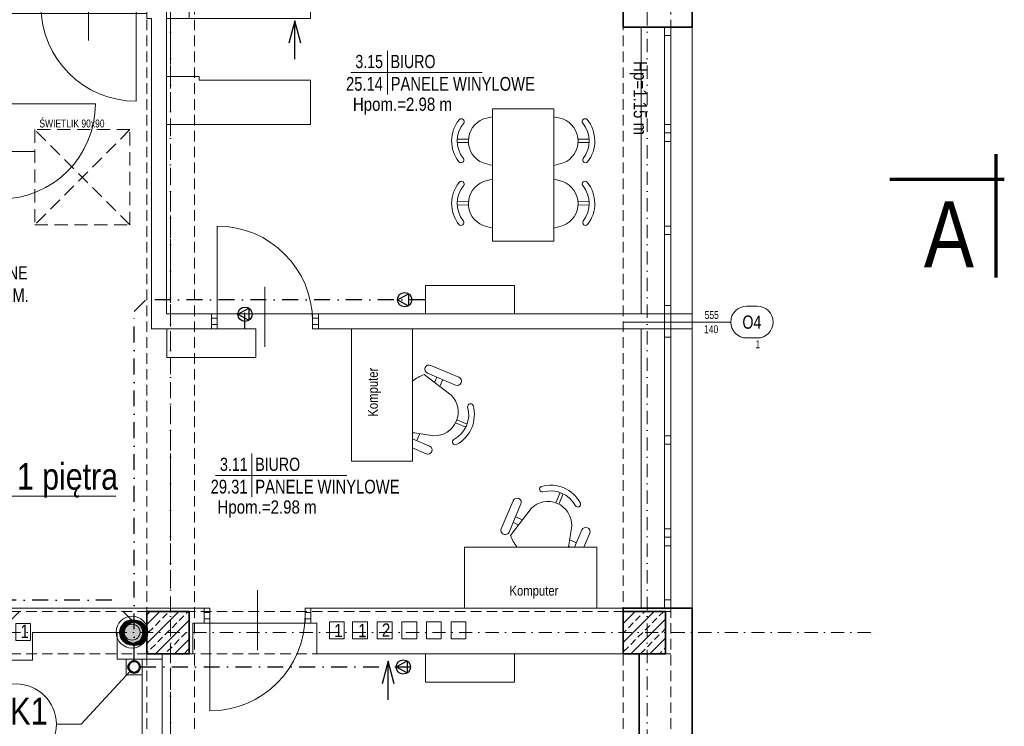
# Model space of a CAD drawing. Header units: millimetres. Extents: x -96593 to 66336, y -23969 to 7139.
# Tile 14 of 256: x -88949 to -88019, y -17644 to -16977. Entities that reach past the tile are written whole.
import ezdxf
from ezdxf.enums import TextEntityAlignment as Align

# ---------------------------------------------------------------- set-up
doc = ezdxf.new("R2010")
doc.units = ezdxf.units.MM
for name, pattern in [('DASHDOT', [1, 0.5, -0.25, 0, -0.25]), ('DASHED', [0.75, 0.5, -0.25]), ('DASHEDX2', [1.5, 1, -0.5])]:
    doc.linetypes.add(name, pattern=pattern)
for name, color, linetype, lineweight in [('BA_drz', 7, 'Continuous', 18), ('BA_KS_ist.', 34, 'Continuous', 50), ('BA_met', 7, 'Continuous', 18), ('BA_sym', 7, 'Continuous', 18), ('BA_txc', 1, 'Continuous', 18), ('BA_txs', 2, 'Continuous', 18), ('Hp', 1, 'Continuous', 18), ('mm_klima_PROJ', 86, 'Continuous', 35), ('mm_klimatyzacja', 94, 'Continuous', 50), ('MM_KS_OPISY', 7, 'Continuous', 9), ('mm_SKROPLINY', 3, 'DASHDOT', 30), ('mm_WENT_graw', 200, 'Continuous', 15), ('mm_went_opis', 7, 'Continuous', 15), ('PG_KONSTRUKCJA', 5, 'Continuous', 35), ('PG_OKNA', 7, 'Continuous', 18), ('PG_OSIE', 1, 'DASHDOT', 18), ('PG_PARAPETY_ZEWN.', 1, 'Continuous', 18), ('PG_PODCIĄGI', 1, 'DASHED', 18), ('PG_PRZERYWANE_ŚREDNIE', 1, 'DASHEDX2', 18), ('PG_SZRAF', 1, 'Continuous', 18), ('PG_WENTYLACJA', 1, 'Continuous', 18), ('PG_WIDOKOWE_CIENKIE', 1, 'Continuous', 18), ('PG_WYMIARY', 1, 'Continuous', 18), ('PG_WYPOSAŻENIE', 1, 'Continuous', 18), ('PG_ŚCIANY_DZIAŁOWE', 3, 'Continuous', 18), ('PG_ŚCIANY_SŁUPY', 4, 'Continuous', 35), ('PG_ŚWIETLIKI', 1, 'DASHED', 18)]:
    doc.layers.add(name, color=color, linetype=linetype, lineweight=lineweight)
doc.layers.add('BA_pom', color=6, linetype='Continuous', lineweight=18, plot=False)
doc.layers.add('PG_POMOCNICZNE', color=6, linetype='Continuous', lineweight=18, plot=False)
doc.styles.add('BIKTC', font='bikromsw.shx', dxfattribs={"width": 0.8})
doc.styles.add('BIKTS', font='bikromsw.shx', dxfattribs={"width": 0.85})
doc.styles.add('ROMANS', font='bikromsw.shx', dxfattribs={"width": 0.8})
doc.styles.get("Standard").update_dxf_attribs({"font": 'arial.ttf'})

# ---------------------------------------------------------------- blocks, each defined once
blk = doc.blocks.new('A$C243F7E6F')
at = {"layer": 'PG_SZRAF'}
h = blk.add_hatch(dxfattribs=at)
h.set_pattern_fill('ANSI33', color=256, scale=2)
h.set_pattern_definition([(45, (-6891.598, -2675.306), (-8.980256, 8.980256), []), (45, (-6882.618, -2675.306), (-8.980256, 8.980256), [6.35, -3.175])])
h.paths.add_polyline_path([(0, 0), (40, 0), (40, -40), (0, -40)])
at = {"layer": 'PG_KONSTRUKCJA'}
blk.add_lwpolyline([(0, 0), (40, 0), (40, -40), (0, -40), (0, 0)], dxfattribs=at)
blk = doc.blocks.new('bikmet')
blk.add_line((0, 1.65), (0, -1.65))
at = {"style": 'ROMANS', "width": 0.8}
blk.add_attdef('NRPOM', text='', height=1, dxfattribs=at).set_placement((-0.333, 0.333), align=Align.RIGHT)
blk.add_attdef('NWAPOM', (0.25, 0.333), '', height=1, dxfattribs=at)
blk.add_attdef('PODLOGA', text='', height=1.042, dxfattribs=at).set_placement((0.25, -0.333), align=Align.TOP_LEFT)
blk = doc.blocks.new('dr1h901')
at = {"color": 0}
blk.add_line((-0.5, 0), (-0.5, 1), dxfattribs=at)
blk.add_line((0, 0.362), (0, -0.266))
blk.add_arc((-0.5, 0), 1, 0, 90, dxfattribs=at)
blk = doc.blocks.new('A$Cb1a75cff')
at = {"layer": 'PG_ŚWIETLIKI', "ltscale": 25}
for p, q in [((90, 90), (0, 90)), ((0, 90), (0, 0)), ((90, 90), (0, 0)), ((0, 90), (90, 0)), ((90, 0), (90, 90)), ((0, 0), (90, 0))]:
    blk.add_line(p, q, dxfattribs=at)
at = {"layer": 'Hp', "style": 'BIKTC', "width": 0.8}
blk.add_text('ŚWIETLIK 90x90', height=7.5, rotation=90, dxfattribs=at).set_placement((0.2, 35.22), align=Align.BOTTOM_CENTER)
blk = doc.blocks.new('jamb')
blk.add_lwpolyline([(-0.5, -0.5), (-0.5, 0.5), (0.5, 0.5), (0.5, -0.5)], close=True)
blk = doc.blocks.new('A$Cc986b64c')
at = {"layer": 'PG_WYPOSAŻENIE', "color": 251, "true_color": 0x636466}
for p, q in [((0, 125), (57.76, 125)), ((0, 125), (0, 0)), ((57.76, 125), (57.76, 0)), ((57.76, 112.6), (70.81, 118.16)), ((73.95, 110.79), (57.76, 103.9)), ((64.6, 99.05), (61.8, 105.62)), ((57.76, 98), (77.91, 101.09)), ((57.76, 99.95), (58.53, 98.12)), ((108.1, 93.02), (98.41, 88.9)), ((109.33, 90.14), (99.64, 86.01)), ((94.21, 62.78), (68.7, 43.27)), ((98.46, 53.2), (71.96, 41.92)), ((80.85, 45.7), (78.65, 50.87)), ((83.52, 54.6), (86.32, 48.03)), ((75.1, 34.55), (101.6, 45.83)), ((57.76, 0), (0, 0))]:
    blk.add_line(p, q, dxfattribs=at)
for centre, radius, start, end in [((72.38, 114.48), 4, 293.05844, 113.05844), ((98.28, 106.85), 2.68, 69.40761, 234.94028), ((84.37, 81.22), 26.51, 343.94294, 62.17395), ((84.37, 81.22), 31.82, 343.94294, 62.17395), ((78.48, 78.71), 22.39, 314.65402, 91.46287), ((112.49, 73.47), 2.68, 171.17661, 336.70928), ((82.75, 80.53), 39.82, 231.12445, 249.34688), ((100.03, 49.52), 4, 293.05844, 113.05844), ((73.53, 38.24), 4, 113.05844, 293.05844)]:
    blk.add_arc(centre, radius, start, end, dxfattribs=at)
blk = doc.blocks.new('symdrz')
blk.add_lwpolyline([(-10, -30, -1), (-10, 30), (10, 30, -1), (10, -30)], format="xyb", close=True)
at = {"style": 'BIKTS', "width": 0.8}
blk.add_attdef('SZERDRZ', text='', height=25, dxfattribs=at).set_placement((77.1, 8.8), align=Align.CENTER)
blk.add_attdef('SYMDRZ', text='', height=25, dxfattribs=at).set_placement((0, 0), align=Align.MIDDLE)
blk.add_attdef('WYSDRZ', text='', height=25, dxfattribs=at).set_placement((77.1, -9.5), align=Align.TOP_CENTER)
blk = doc.blocks.new('A$C5d8eeb17')
at = {"layer": 'PG_WYPOSAŻENIE', "color": 251, "true_color": 0x636466}
for p, q in [((38.75, 0), (38.75, 125)), ((38.75, 125), (96.51, 125)), ((96.51, 0), (96.51, 125)), ((29.78, 110.32), (38.75, 112.71)), ((5.34, 90.84), (15.88, 90.94)), ((5.37, 87.7), (15.91, 87.8)), ((38.75, 66.59), (30.19, 68.7)), ((29.78, 51.21), (38.75, 53.6)), ((5.34, 31.72), (15.88, 31.83)), ((5.37, 28.58), (15.91, 28.69)), ((38.75, 7.48), (30.19, 9.58)), ((96.51, 0), (38.75, 0))]:
    blk.add_line(p, q, dxfattribs=at)
for centre, radius, start, end in [((31.82, 89.53), 31.82, 141.44423, 219.67524), ((31.82, 89.53), 26.51, 141.44423, 219.67524), ((8.8, 107.44), 2.68, 328.6779, 134.21057), ((38.22, 89.59), 22.39, 112.15531, 248.96416), ((9.16, 71.17), 2.68, 226.9089, 32.44157), ((31.82, 30.41), 31.82, 141.44423, 219.67524), ((31.82, 30.41), 26.51, 141.44423, 219.67524), ((8.8, 48.32), 2.68, 328.6779, 134.21057), ((38.22, 30.47), 22.39, 112.15531, 248.96416), ((9.16, 12.05), 2.68, 226.9089, 32.44157)]:
    blk.add_arc(centre, radius, start, end, dxfattribs=at)
blk = doc.blocks.new('A$C3e5ab8de')
at = {"layer": 'PG_WIDOKOWE_CIENKIE', "color": 40, "true_color": 0xf8d731}
for points in [[(1206.54, 23.13), (1192.54, 23.13), (1192.54, 7.13), (1206.54, 7.13)], [(1488.79, 24.63), (1502.79, 24.63), (1502.79, 8.63), (1488.79, 8.63)], [(1510.67, 24.63), (1524.67, 24.63), (1524.67, 8.63), (1510.67, 8.63)], [(1547.92, 24.63), (1533.92, 24.63), (1533.92, 8.63), (1547.92, 8.63)], [(1571.17, 24.63), (1557.17, 24.63), (1557.17, 8.63), (1571.17, 8.63)], [(1594.42, 24.63), (1580.42, 24.63), (1580.42, 8.63), (1594.42, 8.63)], [(1617.67, 24.63), (1603.67, 24.63), (1603.67, 8.63), (1617.67, 8.63)]]:
    blk.add_lwpolyline(points, close=True, dxfattribs=at)
for radius in [15, 7.5]:
    blk.add_circle((1302.37, 15), radius, dxfattribs=at)
blk = doc.blocks.new('A$C370B491A')
at = {"layer": 'BA_met', "color": 252}
for points in [[(2385.68, 1321.85), (2509.48, 1321.85)], [(2257.83, 941.29), (2381.64, 941.29)]]:
    blk.add_lwpolyline(points, dxfattribs=at)
at = {"layer": 'BA_sym', "color": 252}
blk.add_line((2744.33, 1086.05), (2643.31, 1086.05), dxfattribs=at)
at = {"layer": 'mm_went_opis', "color": 252, "lineweight": 30}
for points in [[(2338.29, 1349.55), (2332.6, 1370.81), (2326.9, 1349.55)], [(2332.6, 1334.36), (2332.6, 1370.81)], [(2426.5, 744.42), (2420.8, 765.68), (2415.11, 744.42)], [(2420.8, 729.23), (2420.8, 765.68)]]:
    blk.add_lwpolyline(points, dxfattribs=at)
at = {"layer": 'PG_OKNA', "color": 252}
blk.add_lwpolyline([(2687.88, 1364.76), (2681.88, 1364.76), (2681.88, 815.76), (2687.88, 815.76), (2687.88, 1364.76)], dxfattribs=at)
for points in [[(2687.88, 1364.76), (2687.88, 1356.76), (2681.88, 1356.76), (2681.88, 1364.76)], [(2687.88, 1272.76), (2687.88, 1264.76), (2681.88, 1264.76), (2681.88, 1272.76)], [(2687.88, 1264.76), (2687.88, 1256.76), (2681.88, 1256.76), (2681.88, 1264.76)], [(2687.88, 1176.76), (2687.88, 1168.76), (2681.88, 1168.76), (2681.88, 1176.76)], [(2687.88, 1101.76), (2687.88, 1093.76), (2681.88, 1093.76), (2681.88, 1101.76)], [(2681.88, 1093.76), (2681.88, 1079.76), (2687.88, 1079.76), (2687.88, 1093.76)], [(2687.88, 1079.76), (2687.88, 1071.76), (2681.88, 1071.76), (2681.88, 1079.76)], [(2687.88, 970.76), (2687.88, 978.76), (2681.88, 978.76), (2681.88, 970.76)], [(2687.88, 882.76), (2687.88, 890.76), (2681.88, 890.76), (2681.88, 882.76)], [(2687.88, 874.76), (2687.88, 882.76), (2681.88, 882.76), (2681.88, 874.76)], [(2687.88, 815.76), (2687.88, 823.76), (2681.88, 823.76), (2681.88, 815.76)]]:
    blk.add_lwpolyline(points, close=True, dxfattribs=at)
at = {"layer": 'PG_OSIE', "color": 252, "ltscale": 25}
for points in [[(2215.38, 2784.36), (2215.38, 0)], [(2665.38, 2784.36), (2665.38, 0)], [(605.21, 792.76), (2885.46, 792.76)]]:
    blk.add_lwpolyline(points, dxfattribs=at)
at = {"layer": 'PG_PARAPETY_ZEWN.', "color": 252}
blk.add_lwpolyline([(2707.88, 1972.76), (2707.88, 815.76)], dxfattribs=at)
at = {"layer": 'PG_PODCIĄGI', "color": 252, "ltscale": 20}
for points in [[(2192.88, 2631.76), (2192.88, 157.76)], [(2237.88, 2631.76), (2237.88, 157.76)], [(2642.88, 2631.76), (2642.88, 157.76)], [(2687.88, 2631.76), (2687.88, 157.76)], [(833.88, 812.76), (2687.88, 812.76)], [(833.88, 772.76), (2687.88, 772.76)]]:
    blk.add_lwpolyline(points, dxfattribs=at)
at = {"layer": 'PG_POMOCNICZNE', "color": 252}
for points in [[(2211.38, 1674.76), (2650.88, 1674.76), (2650.88, 1413.76), (2642.88, 1413.76), (2642.88, 1364.76), (2659.88, 1364.76), (2659.88, 1093.76), (2211.38, 1093.76), (2211.38, 1272.76), (2347.38, 1272.76), (2347.38, 1314.76), (2242.38, 1314.76), (2242.38, 1318.26), (2211.38, 1318.26), (2211.38, 1372.76), (2232.88, 1372.76), (2232.88, 1412.76), (2208.88, 1412.76), (2208.88, 1675.76)], [(2061.38, 1377.76), (2192.88, 1377.76), (2192.88, 1372.76), (2197.38, 1372.76), (2197.38, 1079.76), (2259.38, 1079.76), (2259.38, 1093.76), (2349.38, 1093.76), (2349.38, 1079.76), (2659.88, 1079.76), (2659.88, 815.76), (2342.38, 815.76), (2342.38, 801.76), (2252.38, 801.76), (2252.38, 815.76), (1719.38, 815.76)], [(2207.38, 772.76), (2236.38, 772.76), (2236.38, 801.76), (2353.38, 801.76), (2353.38, 772.76), (2657.88, 772.76), (2657.88, 208.76), (2640.88, 208.76), (2640.88, 188.76), (2237.88, 188.76), (2237.88, 204.76), (2207.38, 204.76), (2207.38, 772.76)], [(1092.38, 773.76), (1289.88, 773.76), (1289.88, 769.76), (1334.88, 769.76), (1334.88, 797.76), (1408.88, 797.76), (1408.88, 772.76), (1508.88, 772.76), (1508.88, 792.76), (1738.88, 792.76), (1738.88, 765.76), (1807.88, 765.76), (1807.88, 792.76), (1966.88, 792.76), (1966.88, 766.76), (2084.88, 766.76), (2084.88, 792.76), (2164.88, 792.76), (2164.88, 767.76), (2188.38, 767.76), (2188.38, 188.76)]]:
    blk.add_lwpolyline(points, dxfattribs=at)
at = {"layer": 'PG_PRZERYWANE_ŚREDNIE', "color": 252, "lineweight": 15, "ltscale": 15}
blk.add_lwpolyline([(2215.38, 2784.36), (2215.38, 0)], dxfattribs=at)
at = {"layer": 'PG_WIDOKOWE_CIENKIE', "color": 252, "lineweight": 70}
for p, q in [((2994.73, 1244.76), (2994.73, 1128.26)), ((2894.73, 1221.26), (3002.73, 1221.26))]:
    blk.add_line(p, q, dxfattribs=at)
at = {"layer": 'PG_ŚCIANY_DZIAŁOWE', "color": 252}
for points in [[(2211.38, 1372.76), (2211.38, 1418.26), (2242.38, 1418.26), (2242.38, 1414.76), (2347.38, 1414.76), (2347.38, 1372.76), (2211.38, 1372.76), (2211.38, 1093.76), (2253.88, 1093.76), (2253.88, 1079.76), (2197.38, 1079.76), (2197.38, 1372.76), (2192.88, 1372.76), (2192.88, 1412.76), (2211.38, 1412.76)], [(1652.38, 814.76), (1652.38, 792.76), (1738.88, 792.76), (1738.88, 765.76), (1807.88, 765.76), (1807.88, 792.76), (1966.88, 792.76), (1966.88, 766.76), (2084.88, 766.76), (2084.88, 792.76), (2164.88, 792.76), (2164.88, 767.76), (2207.38, 767.76), (2207.38, 772.76), (2236.38, 772.76), (2236.38, 801.76), (2246.88, 801.76), (2246.88, 815.76), (1719.38, 815.76), (1719.38, 839.76), (1705.38, 839.76), (1705.38, 814.76), (1652.38, 814.76)], [(2659.88, 815.76), (2347.88, 815.76), (2347.88, 801.76), (2353.38, 801.76), (2353.38, 772.76), (2642.88, 772.76), (2642.88, 815.76)]]:
    blk.add_lwpolyline(points, dxfattribs=at)
for points in [[(2354.88, 1079.76), (2707.88, 1079.76), (2707.88, 1093.76), (2354.88, 1093.76)], [(2207.38, 767.76), (2188.38, 767.76), (2188.38, 204.76), (2207.38, 204.76)]]:
    blk.add_lwpolyline(points, close=True, dxfattribs=at)
at = {"layer": 'PG_ŚCIANY_SŁUPY', "color": 252}
blk.add_lwpolyline([(2642.88, 1364.76), (2707.88, 1364.76), (2707.88, 1413.76), (2642.88, 1413.76)], close=True, dxfattribs=at)
blk.add_lwpolyline([(2707.88, 815.76), (2642.88, 815.76), (2642.88, 772.76), (2657.88, 772.76), (2657.88, 208.76), (2640.88, 208.76), (2640.88, 188.76), (2630.88, 188.76), (2630.88, 135.76), (2707.88, 135.76), (2707.88, 815.76)], dxfattribs=at)
at = {"color": 252, "lineweight": 30, "xscale": -1}
for p, rotation in [((2386.03, 1079.76), 180), ((2493.04, 815.76), 270)]:
    blk.add_blockref('A$Cc986b64c', p, dxfattribs=dict(at, rotation=rotation))
at = {"layer": 'BA_drz', "color": 252, "zscale": -90}
for p, xscale, yscale, rotation in [((2137.88, 1384.76), 90, 90, 180), ((2054.38, 1247.26), 90, 90, 270), ((2297.38, 808.76), -90, 89.99999999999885, 180)]:
    blk.add_blockref('dr1h901', p, dxfattribs=dict(at, xscale=xscale, yscale=yscale, rotation=rotation))
at = {"layer": 'BA_drz', "color": 252}
for name, p, xscale, yscale, zscale in [('dr1h901', (2304.38, 1086.76), 90, 90, -90), ('jamb', (2256.63, 1086.76), -5.5, 5.999999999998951, 5.5), ('jamb', (2352.13, 1086.76), -5.5, 5.999999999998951, 5.5), ('jamb', (2249.63, 808.76), -5.5, 5.999999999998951, 5.5), ('jamb', (2345.13, 808.76), -5.5, 5.999999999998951, 5.5)]:
    blk.add_blockref(name, p, dxfattribs=dict(at, xscale=xscale, yscale=yscale, zscale=zscale))
at = {"layer": 'BA_met', "color": 252}
ref = blk.add_blockref('bikmet', (2420.03, 1321.85), dxfattribs=dict(at, xscale=12.5, yscale=12.5, zscale=12.5))
ref.add_attrib('NRPOM', ' 3.15', dxfattribs={"layer": '0', "height": 12.5, "style": 'ROMANS', "width": 0.8}).set_placement((2415.86, 1326.02), align=Align.RIGHT)
ref.add_attrib('NWAPOM', 'BIURO', (2423.15, 1326.02), dxfattribs={"layer": '0', "height": 12.5, "style": 'ROMANS', "width": 0.8})
ref.add_attrib('RAREA', '25.14', dxfattribs={"layer": '0', "height": 13.021, "style": 'ROMANS', "width": 0.8}).set_placement((2415.86, 1317.68), align=Align.TOP_RIGHT)
ref.add_attrib('PODLOGA', 'PANELE WINYLOWE', dxfattribs={"layer": '0', "height": 13.0208, "style": 'ROMANS', "width": 0.8}).set_placement((2423.15, 1317.68), align=Align.TOP_LEFT)
ref = blk.add_blockref('bikmet', (1972.26, 1122.21), dxfattribs=dict(at, xscale=12.5, yscale=12.5, zscale=12.5))
ref.add_attrib('NRPOM', ' 3.13', dxfattribs={"layer": '0', "height": 12.5, "style": 'ROMANS', "width": 0.8}).set_placement((1968.1, 1126.37), align=Align.RIGHT)
ref.add_attrib('NWAPOM', 'POM.SOCJALNE', (1975.39, 1126.37), dxfattribs={"layer": '0', "height": 12.5, "style": 'ROMANS', "width": 0.8})
ref.add_attrib('RAREA', '3.44', dxfattribs={"layer": '0', "height": 13.021, "style": 'ROMANS', "width": 0.8}).set_placement((1968.1, 1118.04), align=Align.TOP_RIGHT)
ref.add_attrib('PODLOGA', 'PŁYTKI CERAM.', dxfattribs={"layer": '0', "height": 13.0208, "style": 'ROMANS', "width": 0.8}).set_placement((1975.39, 1118.04), align=Align.TOP_LEFT)
ref = blk.add_blockref('bikmet', (2292.18, 941.29), dxfattribs=dict(at, xscale=12.5, yscale=12.5, zscale=12.5))
ref.add_attrib('NRPOM', ' 3.11', dxfattribs={"layer": '0', "height": 12.5, "style": 'ROMANS', "width": 0.8}).set_placement((2288.02, 945.46), align=Align.RIGHT)
ref.add_attrib('NWAPOM', 'BIURO', (2295.31, 945.46), dxfattribs={"layer": '0', "height": 12.5, "style": 'ROMANS', "width": 0.8})
ref.add_attrib('RAREA', '29.31', dxfattribs={"layer": '0', "height": 13.021, "style": 'ROMANS', "width": 0.8}).set_placement((2288.02, 937.12), align=Align.TOP_RIGHT)
ref.add_attrib('PODLOGA', 'PANELE WINYLOWE', dxfattribs={"layer": '0', "height": 13.0208, "style": 'ROMANS', "width": 0.8}).set_placement((2295.31, 937.12), align=Align.TOP_LEFT)
at = {"layer": 'BA_sym', "color": 252}
ref = blk.add_blockref('symdrz', (2764.33, 1086.05), dxfattribs=dict(at, xscale=0.5000000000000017, yscale=0.5000000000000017, zscale=0.5000000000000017, rotation=4.729105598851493e-06))
ref.add_attrib('Symdrz', 'O4', dxfattribs={"height": 12.5, "rotation": 0, "style": 'BIKTS', "width": 0.8}).set_placement((2764.33, 1086.05), align=Align.MIDDLE_CENTER)
ref.add_attrib('Szerdrz', '555', dxfattribs={"layer": 'BA_txc', "height": 7.5, "rotation": 0, "style": 'BIKTS', "width": 0.8}).set_placement((2726.41, 1092.8), align=Align.MIDDLE_CENTER)
ref.add_attrib('Wysdrz', '140', dxfattribs={"layer": 'BA_txc', "height": 7.5, "rotation": 0, "style": 'BIKTS', "width": 0.8}).set_placement((2725.84, 1079.3), align=Align.MIDDLE_CENTER)
ref.add_attrib('Sztuk', '1', (2767.76, 1061.3), dxfattribs={"layer": 'BA_pom', "height": 7.5, "rotation": 0, "style": 'BIKTS', "width": 0.8})
at = {"layer": 'PG_KONSTRUKCJA', "color": 252}
for p in [(2192.88, 812.76), (2642.88, 812.76)]:
    blk.add_blockref('A$C243F7E6F', p, dxfattribs=at)
at = {"layer": 'PG_WENTYLACJA', "color": 252}
blk.add_blockref('A$C3e5ab8de', (876.56, 778.13), dxfattribs=at)
at = {"layer": 'PG_WYMIARY', "color": 252, "xscale": -1, "rotation": 180}
blk.add_blockref('A$C5d8eeb17', (2480.72, 1287.61), dxfattribs=at)
at = {"layer": 'PG_WYMIARY', "color": 252, "rotation": 180}
blk.add_blockref('A$C5d8eeb17', (2615.97, 1287.61), dxfattribs=at)
at = {"layer": 'PG_ŚWIETLIKI', "color": 252, "rotation": 270}
blk.add_blockref('A$Cb1a75cff', (2086.94, 1267.89), dxfattribs=at)
at = {"layer": 'BA_txs', "color": 252, "style": 'BIKTS', "width": 0.85}
blk.add_text('Hp=1.15 m', height=12.5, rotation=270, dxfattribs=at).set_placement((2652.67, 1332.62))
for s, height, p in [('Hpom.=2.98 m', 12.5, (2387.48, 1285.67)), ('A', 62.5, (2926.73, 1137.76)), ('Hpom.=2.98 m', 12.5, (2259.64, 905.12))]:
    blk.add_text(s, height=height, dxfattribs=at).set_placement(p)
at = {"layer": 'BA_txs', "color": 252, "insert": (2401.68, 996.74), "char_height": 9.375, "width": 793.7526, "attachment_point": 1, "rotation": 90, "style": 'BIKTS'}
blk.add_mtext('Komputer', dxfattribs=at)
at = {"layer": 'BA_txs', "color": 252, "insert": (2535.41, 837.04), "char_height": 9.375, "width": 793.7526, "attachment_point": 1, "style": 'BIKTS'}
blk.add_mtext('Komputer', dxfattribs=at)
at = {"layer": 'mm_went_opis', "color": 252, "lineweight": 30, "style": 'BIKTS', "width": 0.85}
for s, p in [('1', (2073.48, 787.67)), ('1', (2369.95, 788.48)), ('1', (2392.37, 788.33)), ('2', (2414.86, 788.89)), ('2', (2414.86, 788.89))]:
    blk.add_text(s, height=12.5, dxfattribs=at).set_placement(p)
blk = doc.blocks.new('skrop')
at = {"layer": 'mm_SKROPLINY', "color": 0, "linetype": 'ByBlock', "lineweight": 30}
for p, q in [((-807.06, -12100.94), (-799.34, -12096.74)), ((-807.06, -12100.94), (-799.34, -12105.14)), ((-799.34, -12096.74), (-799.34, -12105.14))]:
    blk.add_line(p, q, dxfattribs=at)
blk.add_circle((-802.06, -12100.94), 5, dxfattribs=at)

msp = doc.modelspace()

# ---------------------------------------------------------------- hatches: boundary and pattern name
at = {"layer": 'mm_went_opis', "lineweight": 60}
h = msp.add_hatch(color=4, dxfattribs=at)
h.dxf.hatch_style = 1
h.paths.add_polyline_path([(-88853.67, -17555.67, 0.00845), (-88853.67, -17556.04), (-88831.68, -17556.04, 0.00845), (-88831.67, -17555.67, 1)])
h.paths.add_polyline_path([(-88831.68, -17556.04), (-88853.67, -17556.04, 0.966758)])
h = msp.add_hatch(color=4, dxfattribs=at)
h.dxf.hatch_style = 1
h.paths.add_polyline_path([(-88851.02, -17555.93, 0.00845), (-88851.02, -17556.3), (-88829.03, -17556.3, 0.00845), (-88829.02, -17555.93, 1)])
h.paths.add_polyline_path([(-88829.03, -17556.3), (-88851.02, -17556.3, 0.966758)])

# ---------------------------------------------------------------- linework, layer by layer
at = {"layer": 'BA_KS_ist.', "linetype": 'Continuous', "lineweight": 15, "ltscale": 25}
msp.add_lwpolyline([(-88848.28, -17580.66), (-88833.28, -17580.66), (-88833.28, -17595.66), (-88848.28, -17595.66)], close=True, dxfattribs=at)
at = {"layer": 'BA_KS_ist.', "color": 1, "linetype": 'Continuous', "ltscale": 25}
msp.add_circle((-88840.78, -17588.16), 5.5, dxfattribs=at)
at = {"layer": 'mm_klimatyzacja', "color": 3, "linetype": 'Continuous', "lineweight": 20, "ltscale": 50}
for points in [[(-88481.53, -17254.66), (-88565.53, -17254.66), (-88565.53, -17227.66), (-88481.53, -17227.66)], [(-88725.78, -17295.66), (-88809.78, -17295.66), (-88809.78, -17268.66), (-88725.78, -17268.66)], [(-88481.53, -17602.66), (-88565.53, -17602.66), (-88565.53, -17575.66), (-88481.53, -17575.66)]]:
    msp.add_lwpolyline(points, close=True, dxfattribs=at)
at = {"layer": 'MM_KS_OPISY'}
for p, q in [((-88978.63, -17426.93), (-88857.94, -17426.93)), ((-88890.76, -17642.31), (-88844.51, -17592.2)), ((-88890.76, -17642.31), (-88914.16, -17642.31))]:
    msp.add_line(p, q, dxfattribs=at)
msp.add_circle((-88952.26, -17642.31), 38.1, dxfattribs=at)
at = {"layer": 'mm_SKROPLINY', "ltscale": 30}
for p, q in [((-88840.78, -17252.25), (-88829.69, -17241.16)), ((-88565.53, -17241.16), (-88829.69, -17241.16)), ((-88736.11, -17268.66), (-88736.11, -17241.16)), ((-88840.78, -17582.66), (-88840.78, -17252.25)), ((-88861.82, -17525.06), (-89396.92, -17525.06)), ((-88840.78, -17546.1), (-88861.82, -17525.06)), ((-88959.96, -17546.7), (-88945.32, -17532.06)), ((-88835.28, -17588.16), (-88565.53, -17588.16))]:
    msp.add_line(p, q, dxfattribs=at)
at = {"layer": 'mm_went_opis', "color": 4, "lineweight": 60}
for centre in [(-88842.67, -17555.67), (-88840.02, -17555.93)]:
    msp.add_circle(centre, 11, dxfattribs=at)

# ---------------------------------------------------------------- block references
at = {"layer": 'mm_klima_PROJ', "lineweight": 30, "xscale": 1.35, "yscale": 1.35, "zscale": 1.35}
for p in [(-87502.44, -904.89), (-87653.33, -918.64), (-87503.76, -1251.89)]:
    msp.add_blockref('skrop', p, dxfattribs=at)
at = {"layer": 'mm_WENT_graw', "color": 2, "lineweight": 60}
msp.add_blockref('A$C370B491A', (-91021.66, -18348.42), dxfattribs=at)

# ---------------------------------------------------------------- texts
at = {"layer": 'MM_KS_OPISY', "attachment_point": 1}
for s, width, insert, char_height in [('{\\fArial Narrow|b0|i0|c238|p34;z 1 piętra}', 200.9859, (-88973.81, -17395.61), 25), ('\\fArial Narrow|b0|i0|c238|p34;PK1', 0.5033, (-88977.39, -17617.32), 25.4)]:
    msp.add_mtext_dynamic_manual_height_columns(s, width=width, gutter_width=1, heights=[0], dxfattribs=dict(at, insert=insert, char_height=char_height))

doc.saveas('drawing.dxf')
